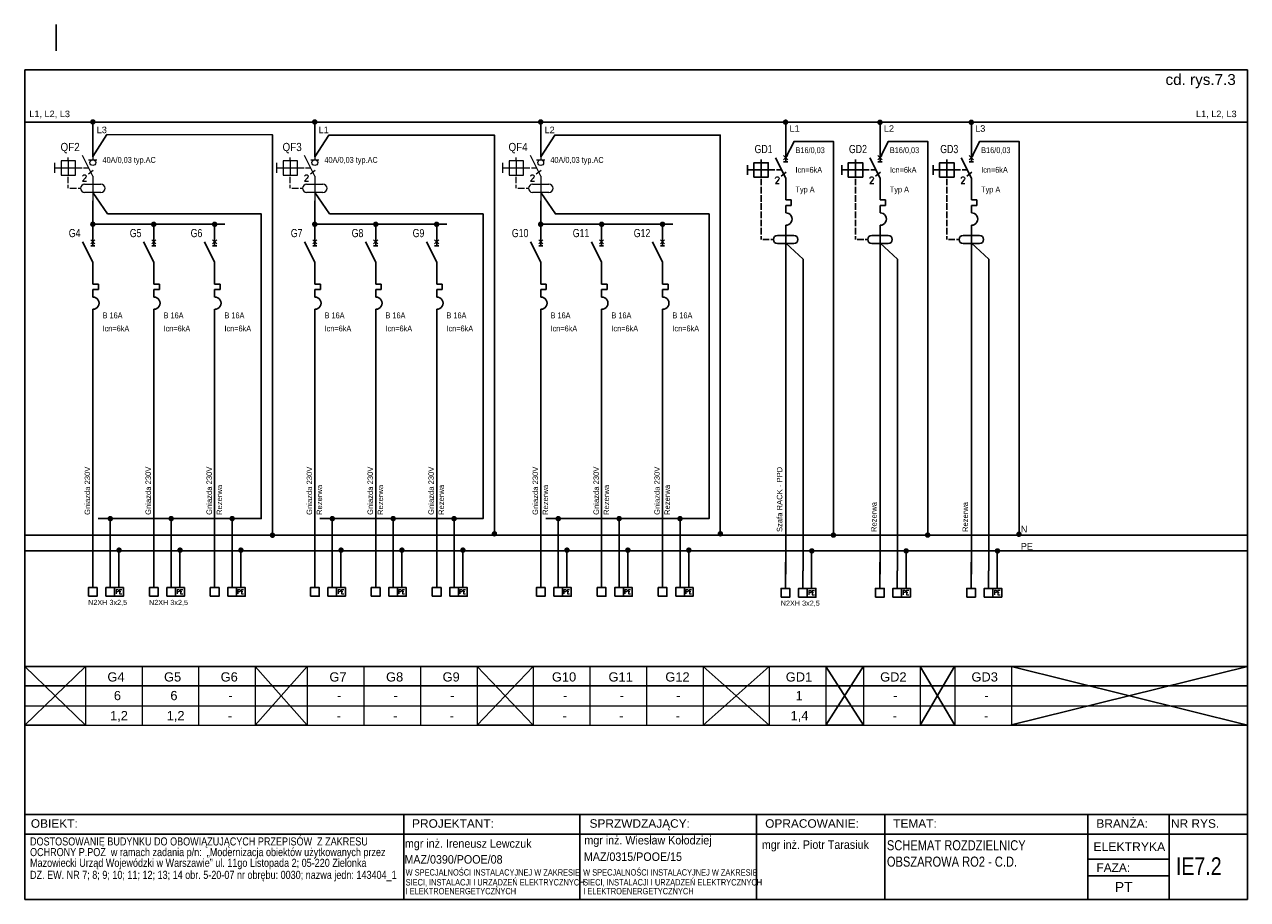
# Model space of a CAD drawing. Header units: millimetres. Extents: x 83969 to 164243, y -22860 to 4849.
# Tile 23 of 116: x 163497 to 163609, y -22377 to -22296. Entities that reach past the tile are written whole.
import ezdxf
from ezdxf.enums import TextEntityAlignment as Align

# ---------------------------------------------------------------- set-up
doc = ezdxf.new("R2010")
doc.units = ezdxf.units.MM
doc.linetypes.add('DASHED', pattern=[19.05, 12.7, -6.35])
doc.layers.get('0').update_dxf_attribs({"color": 251, "lineweight": 0})
for name, color, linetype in [('! GB N', 5, 'Continuous'), ('! GB Odbiory', 7, 'Continuous'), ('! GB Opis', 7, 'Continuous'), ('! GB PE', 96, 'Continuous'), ('! GB Przewody', 7, 'Continuous'), ('! GB Zabezpieczenia', 7, 'Continuous'), ('!TABELKA', 7, 'Continuous'), ('2DE_TXTART', 7, 'Continuous'), ('2DE_TXTCAR', 7, 'Continuous'), ('2DE_TXTFUN', 7, 'Continuous'), ('2DE_TXTLNK', 7, 'Continuous'), ('2DE_TXTMAN', 7, 'Continuous'), ('2DE_TXTNUM', 7, 'Continuous'), ('2DE_TXTORD', 7, 'Continuous'), ('2DE_TXTOTH', 7, 'Continuous'), ('2DE_TXTPFN', 7, 'Continuous'), ('2DE_TXTPIN', 7, 'Continuous'), ('B_strefy', 253, 'Continuous'), ('ROZDZIELNICE', 7, 'Continuous')]:
    doc.layers.add(name, color=color, linetype=linetype)
for name, color, linetype, lineweight in [('2DE_OBJ_Hager', 7, 'Continuous', 18), ('E_schematy 2', 3, 'Continuous', 20), ('E_TXT', 3, 'Continuous', 25), ('TABELA', 7, 'Continuous', 0)]:
    doc.layers.add(name, color=color, linetype=linetype, lineweight=lineweight)
doc.styles.add('Arial', font='arial.ttf')
doc.styles.add('CP_ATTR', font='ROMANS.SHX')
doc.styles.add('CP_ELATT', font='cp_simplex.shx')
doc.styles.add('CP_ELATT_IT', font='cp_simplex.shx', dxfattribs={"oblique": 15})
doc.styles.add('Romans', font='romans.shx', dxfattribs={"width": 0.8})
doc.styles.get("Standard").update_dxf_attribs({"font": 'arial.ttf'})

# ---------------------------------------------------------------- blocks, each defined once
blk = doc.blocks.new('cpelv_niec07_ns0026h')
for p, q in [((0, 2.5), (0, 7.5)), ((0, -2.5), (-3.12, 3.75)), ((0.62, 4.38), (-0.63, 3.12)), ((-0.63, 4.38), (0.62, 3.12)), ((-0.63, 2.5), (0.62, 2.5)), ((0, -7.5), (0, -2.5)), ((0, -7.5), (0, -9.15)), ((1.7, -9.15), (0, -9.15)), ((0, -10.85), (1.7, -10.85)), ((0, -10.85), (0, -12.5)), ((1.7, -10.85), (1.7, -9.15)), ((0, -13.12), (0, -12.5)), ((0, -16.87), (0, -17.5))]:
    blk.add_line(p, q)
at = {"linetype": 'Continuous'}
blk.add_line((0, -17.5), (0, -22.5), dxfattribs=at)
blk.add_arc((0.06, -15), 1.88, 268.2798, 91.7202)
at = {"linetype": 'ByBlock', "style": 'CP_ELATT_IT', "flags": 9}
for tag in ['VOLTAGE', 'IP', 'CURRENT', 'EL-STATUS', 'POWER', 'PRODUCT-TYPE', 'NUMBER', 'GROUP', 'NAME']:
    blk.add_attdef(tag, (1, 0.94), '', height=0.1, dxfattribs=at)
at = {"layer": '2DE_TXTART', "linetype": 'ByBlock', "style": 'CP_ELATT', "width": 0.9, "flags": 8}
blk.add_attdef('ARTICLE', (3, 5.14), '', height=1.8, dxfattribs=at)
at = {"layer": '2DE_TXTCAR', "linetype": 'ByBlock', "style": 'CP_ELATT', "width": 0.8, "flags": 8}
blk.add_attdef('CHARACTER', text='', height=2.5, dxfattribs=at).set_placement((-4, -6.86), align=Align.RIGHT)
at = {"layer": '2DE_TXTFUN', "linetype": 'ByBlock', "style": 'CP_ELATT', "width": 0.9, "flags": 8}
blk.add_attdef('FUNCTION', (3, -3.86), '', height=1.8, dxfattribs=at)
at = {"layer": '2DE_TXTLNK', "linetype": 'ByBlock', "style": 'CP_ELATT_IT', "oblique": 15, "width": 0.8, "flags": 8}
blk.add_attdef('LINK', text='', height=2.5, dxfattribs=at).set_placement((-4, -10.86), align=Align.RIGHT)
at = {"layer": '2DE_TXTMAN', "linetype": 'ByBlock', "style": 'CP_ELATT', "width": 0.9, "flags": 8}
blk.add_attdef('PRODUCER', (3, 2.14), '', height=1.8, dxfattribs=at)
at = {"layer": '2DE_TXTNUM', "linetype": 'ByBlock', "style": 'CP_ELATT', "width": 0.8, "flags": 8}
blk.add_attdef('TAG', text='', height=2.5, dxfattribs=at).set_placement((-4, 5.14), align=Align.RIGHT)
at = {"layer": '2DE_TXTORD', "linetype": 'ByBlock', "style": 'CP_ELATT', "width": 0.9, "flags": 8}
blk.add_attdef('ORDER-NO', (3, -0.86), '', height=1.8, dxfattribs=at)
at = {"layer": '2DE_TXTOTH', "linetype": 'ByBlock', "style": 'CP_ELATT', "width": 0.9, "flags": 8}
blk.add_attdef('OTHER', (3, -6.86), '', height=1.8, dxfattribs=at)
at = {"layer": '2DE_TXTPFN', "linetype": 'ByBlock', "style": 'CP_ELATT', "width": 0.8, "flags": 8}
blk.add_attdef('CF1', (0.5, 8), '', height=1.8, dxfattribs=at)
blk.add_attdef('CF2', text='', height=1.8, dxfattribs=at).set_placement((0.5, -23), align=Align.TOP_LEFT)
at = {"layer": '2DE_TXTPIN', "linetype": 'ByBlock', "style": 'CP_ELATT', "width": 0.8, "flags": 8}
blk.add_attdef('CP1', (-0.8, 5.5), '', height=1.8, rotation=90, dxfattribs=at)
blk.add_attdef('CP2', text='', height=1.8, rotation=90, dxfattribs=at).set_placement((-0.8, -20.5), align=Align.RIGHT)
blk = doc.blocks.new('LISTWA 1_N_PE')
for p, q in [((0, -24), (0, 0)), ((16, -24), (16, -8)), ((24, -16), (24, -24))]:
    blk.add_line(p, q)
for points in [[(-4, -32), (4, -32), (4, -24), (-4, -24)], [(12, -32), (20, -32), (20, -24), (12, -24)], [(20, -32), (28, -32), (28, -24), (20, -24)]]:
    blk.add_lwpolyline(points, close=True)
at = {"style": 'Romans', "width": 0.8}
blk.add_text('PE', height=4, dxfattribs=at).set_placement((20.7, -29.8))
at = {"width": 0.75}
blk.add_attdef('N', (12.9, -30.3), '', height=4, dxfattribs=at)
for tag, p in [('PRZEWÓD', (-4.4, -39.9)), ('MOC', (6.8, -47.6))]:
    blk.add_attdef(tag, p, '', height=4.75)
at = {"flags": 4}
blk.add_attdef('NR ', (9.6, -55.6), '', height=4.75, dxfattribs=at)
blk = doc.blocks.new('A$C61F7E6F3')
blk.add_line((-38, 0), (38, 0))
blk.add_circle((0, -27), 26.5)
blk = doc.blocks.new('cpelv_eiec07_ns0023_p1')
for p, q in [((0, 7.5), (0, 2.5)), ((0, -2.5), (-3.12, 3.75)), ((-11.7, 1.5), (-11.7, -1.5)), ((-11.7, 0), (-9.7, 0)), ((-9.7, 0), (-5.3, 0)), ((-7.5, 2.2), (-7.5, 3.2)), ((-7.5, 2.2), (-7.5, -2.2)), ((-5.3, 0), (-3.3, 0)), ((-2.8, 0), (-1.25, 0)), ((-7.5, -4.7), (-7.5, -2.7)), ((-1.36, -1.85), (0.11, -0.65)), ((0, -2.5), (0, -10)), ((-7.5, -6.2), (-7.5, -5.2)), ((-7, -6.25), (-5, -6.25)), ((-4.5, -6.25), (-3.75, -6.25)), ((-2.5, -5), (2.5, -5)), ((2.5, -7.5), (-2.5, -7.5))]:
    blk.add_line(p, q)
blk.add_lwpolyline([(-9.7, -2.2), (-5.3, -2.2), (-5.3, 2.2), (-9.7, 2.2)], close=True)
for centre, start, end in [((-2.5, -6.25), 90, 270), ((2.5, -6.25), 270, 90)]:
    blk.add_arc(centre, 1.25, start, end)
at = {"xscale": 0.03333333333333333, "yscale": 0.03333333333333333, "zscale": 0.03333333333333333}
blk.add_blockref('A$C61F7E6F3', (0, 2.5), dxfattribs=at)
at = {"style": 'CP_ATTR'}
blk.add_text('2', height=2, dxfattribs=at).set_placement((-3.4, -4.09))
at = {"linetype": 'ByBlock', "style": 'CP_ELATT', "flags": 9}
for tag in ['VOLTAGE', 'TEXT_01', 'NAME', 'GROUP', 'NUMBER', 'PRODUCT-TYPE', 'POWER', 'EL-STATUS', 'CURRENT', 'IP', 'PRODUCER']:
    blk.add_attdef(tag, (1, -1.56), '', height=0.1, dxfattribs=at)
at = {"layer": '2DE_TXTART', "linetype": 'ByBlock', "style": 'CP_ELATT', "width": 0.6, "flags": 8}
for tag, p in [('ARTICLE', (4, 3.55)), ('ARTICLE-1', (4, 0.55)), ('ARTICLE-2', (4, -2.45))]:
    blk.add_attdef(tag, p, '', height=1.8, dxfattribs=at)
at = {"layer": '2DE_TXTCAR', "linetype": 'ByBlock', "style": 'CP_ELATT', "width": 0.6, "flags": 8}
blk.add_attdef('CHARACTER', text='', height=1.8, dxfattribs=at).set_placement((-9, -5.45), align=Align.RIGHT)
at = {"layer": '2DE_TXTFUN', "linetype": 'ByBlock', "style": 'CP_ELATT', "width": 0.6, "flags": 8}
blk.add_attdef('FUNCTION', (4, -5.45), '', height=1.8, dxfattribs=at)
at = {"layer": '2DE_TXTLNK', "linetype": 'ByBlock', "style": 'CP_ELATT_IT', "oblique": 15, "width": 0.6, "flags": 8}
blk.add_attdef('LINK', text='', height=1.8, dxfattribs=at).set_placement((-9, -8.45), align=Align.RIGHT)
at = {"layer": '2DE_TXTNUM', "linetype": 'ByBlock', "style": 'CP_ELATT', "width": 0.6, "flags": 8}
blk.add_attdef('TAG', text='', height=2.5, dxfattribs=at).set_placement((-4, 5.14), align=Align.RIGHT)
at = {"layer": '2DE_TXTORD', "linetype": 'ByBlock', "style": 'CP_ELATT', "width": 0.6, "flags": 8}
blk.add_attdef('ORDER-NO', (4, 6.55), '', height=1.8, dxfattribs=at)
at = {"layer": '2DE_TXTOTH', "linetype": 'ByBlock', "style": 'CP_ELATT', "width": 0.6, "flags": 8}
blk.add_attdef('OTHER', (4, -8.45), '', height=1.8, dxfattribs=at)
at = {"layer": '2DE_TXTPFN', "linetype": 'ByBlock', "style": 'CP_ELATT', "width": 0.6, "flags": 8}
blk.add_attdef('CF1', (0.5, 8), '', height=1.8, dxfattribs=at)
blk.add_attdef('CF2', text='', height=1.8, dxfattribs=at).set_placement((0.5, -10.5), align=Align.TOP_LEFT)
at = {"layer": '2DE_TXTPIN', "linetype": 'ByBlock', "style": 'CP_ELATT', "width": 0.6, "flags": 8}
blk.add_attdef('CP1', (-0.8, 5.5), '', height=1.8, rotation=90, dxfattribs=at)
blk.add_attdef('CP2', text='', height=1.8, rotation=90, dxfattribs=at).set_placement((-0.8, -9), align=Align.RIGHT)
blk = doc.blocks.new('ramka A4')
at = {"linetype": 'ByBlock', "ltscale": 10}
blk.add_line((7.46, 199.45), (7.46, 205.66), dxfattribs=at)
for p, q in [((0.08, 0), (0.08, 195)), ((0.08, 195), (287.46, 195)), ((287.46, 0), (287.46, 195)), ((0.08, 20), (287.46, 20)), ((89.13, 20), (89.13, 0)), ((130.5, 20), (130.5, 0)), ((172.08, 20), (172.08, 0)), ((202.17, 20), (202.17, 0)), ((249.93, 20), (249.93, 0)), ((269.04, 20), (269.04, 0)), ((0.08, 15.39), (287.46, 15.39)), ((0.08, 0), (287.46, 0))]:
    blk.add_line(p, q)
for points in [[(249.93, 9.44), (269.04, 9.44)], [(249.93, 5.53), (269.04, 5.53)]]:
    blk.add_lwpolyline(points)
at = {"layer": '!TABELKA', "style": 'Arial'}
for s, height, width, p in [('DOSTOSOWANIE BUDYNKU DO OBOWIĄZUJĄCYCH PRZEPISÓW  Z ZAKRESU ', 1.9, 0.8, (1.3, 12.7)), ('mgr inż. Ireneusz Lewczuk', 2, 0.9, (89.41, 12.16)), ('mgr inż. Wiesław Kołodziej', 2, 0.9, (131.59, 12.94)), ('OCHRONY P.POŻ  w ramach zadania p/n:  „Modernizacja obiektów użytkowanych przez ', 1.9, 0.8, (1.3, 10.19)), ('mgr inż. Piotr Tarasiuk', 2, 0.9, (173.3, 11.9)), ('Mazowiecki Urząd Wojewódzki w Warszawie” ul. 11go Listopada 2; 05-220 Zielonka ', 1.9, 0.8, (1.3, 7.67)), ('MAZ/0390/POOE/08', 2, 0.9, (89.3, 8.42)), ('MAZ/0315/POOE/15', 2, 0.9, (131.47, 9.06)), ('DZ. EW. NR 7; 8; 9; 10; 11; 12; 13; 14 obr. 5-20-07 nr obrębu: 0030; nazwa jedn: 143404_1', 1.9, 0.8, (1.3, 4.84)), ('W SPECJALNOŚCI INSTALACYJNEJ W ZAKRESIE ', 1.5, 0.8, (89.57, 5.62)), ('W SPECJALNOŚCI INSTALACYJNEJ W ZAKRESIE ', 1.5, 0.8, (131.3, 5.62)), ('SIECI, INSTALACJI I URZĄDZEŃ ELEKTRYCZNYCH ', 1.5, 0.8, (89.57, 3.29)), ('SIECI, INSTALACJI I URZĄDZEŃ ELEKTRYCZNYCH ', 1.5, 0.8, (131.3, 3.29)), ('I ELEKTROENERGETYCZNYCH', 1.5, 0.8, (89.57, 1.22)), ('I ELEKTROENERGETYCZNYCH', 1.5, 0.8, (131.3, 1.22))]:
    blk.add_text(s, height=height, dxfattribs=dict(at, width=width)).set_placement(p)
at = {"style": 'Arial'}
for s, p in [('OBIEKT:', (1.49, 16.86)), ('PROJEKTANT:', (91.09, 16.86)), ('SPRZWDZAJĄCY:', (132.8, 16.86)), ('OPRACOWANIE:', (174.08, 16.86)), ('TEMAT:', (204.17, 16.86)), ('BRANŻA:', (251.93, 16.86)), ('NR RYS.', (269.46, 16.86)), ('FAZA:', (251.94, 6.5))]:
    blk.add_text(s, height=2, dxfattribs=at).set_placement(p)
blk = doc.blocks.new('cpelv_niec07_ns0025h')
for p, q in [((0, 2.5), (0, 7.5)), ((0, -2.5), (-3.12, 3.75)), ((0.62, 4.38), (-0.63, 3.12)), ((-0.63, 4.38), (0.62, 3.12)), ((-11.7, 1.5), (-11.7, -1.5)), ((-11.7, 0), (-9.7, 0)), ((-9.7, 0), (-5.3, 0)), ((-7.5, 2.2), (-7.5, 3.2)), ((-7.5, 2.2), (-7.5, -2.2)), ((-5.3, 0), (-3.3, 0)), ((-2.8, 0), (-1.25, 0)), ((-0.63, 2.5), (0.62, 2.5)), ((-7.5, -4.7), (-7.5, -2.7)), ((-1.36, -1.85), (0.11, -0.65)), ((0, -7.5), (0, -2.5)), ((-7.5, -7.2), (-7.5, -5.2)), ((-7.5, -9.7), (-7.5, -7.7)), ((-7.5, -12.2), (-7.5, -10.2)), ((0, -7.5), (0, -9.15)), ((1.7, -9.15), (0, -9.15)), ((0, -10.85), (1.7, -10.85)), ((0, -10.85), (0, -12.5)), ((1.7, -10.85), (1.7, -9.15)), ((-7.5, -14.7), (-7.5, -12.7)), ((0, -13.12), (0, -12.5)), ((-7.5, -17.2), (-7.5, -15.2)), ((-7.5, -19.7), (-7.5, -17.7)), ((0, -16.87), (0, -17.5)), ((0, -17.5), (0, -25)), ((-7.5, -21.2), (-7.5, -20.2)), ((-7, -21.25), (-5, -21.25)), ((-4.5, -21.25), (-3.75, -21.25)), ((-2.5, -20), (2.5, -20)), ((2.5, -22.5), (-2.5, -22.5))]:
    blk.add_line(p, q)
blk.add_lwpolyline([(-9.7, -2.2), (-5.3, -2.2), (-5.3, 2.2), (-9.7, 2.2)], close=True)
for centre, radius, start, end in [((0.06, -15), 1.88, 268.2798, 91.7202), ((-2.5, -21.25), 1.25, 90, 270), ((2.5, -21.25), 1.25, 270, 90)]:
    blk.add_arc(centre, radius, start, end)
at = {"style": 'CP_ATTR'}
blk.add_text('2', height=2, dxfattribs=at).set_placement((-3.4, -4.09))
at = {"linetype": 'ByBlock', "style": 'CP_ELATT_IT', "flags": 9}
for tag in ['VOLTAGE', 'IP', 'CURRENT', 'EL-STATUS', 'POWER', 'PRODUCT-TYPE', 'NUMBER', 'GROUP', 'NAME']:
    blk.add_attdef(tag, (1, 0.94), '', height=0.1, dxfattribs=at)
at = {"layer": '2DE_TXTART', "linetype": 'ByBlock', "style": 'CP_ELATT', "width": 0.9, "flags": 8}
blk.add_attdef('ARTICLE', (3, 5.14), '', height=1.8, dxfattribs=at)
at = {"layer": '2DE_TXTCAR', "linetype": 'ByBlock', "style": 'CP_ELATT', "width": 0.8, "flags": 8}
blk.add_attdef('CHARACTER', text='', height=2.5, dxfattribs=at).set_placement((-10, -6.86), align=Align.RIGHT)
at = {"layer": '2DE_TXTFUN', "linetype": 'ByBlock', "style": 'CP_ELATT', "width": 0.9, "flags": 8}
blk.add_attdef('FUNCTION', (3, -3.86), '', height=1.8, dxfattribs=at)
at = {"layer": '2DE_TXTLNK', "linetype": 'ByBlock', "style": 'CP_ELATT_IT', "oblique": 15, "width": 0.8, "flags": 8}
blk.add_attdef('LINK', text='', height=2.5, dxfattribs=at).set_placement((-10, -10.86), align=Align.RIGHT)
at = {"layer": '2DE_TXTMAN', "linetype": 'ByBlock', "style": 'CP_ELATT', "width": 0.9, "flags": 8}
blk.add_attdef('PRODUCER', (3, 2.14), '', height=1.8, dxfattribs=at)
at = {"layer": '2DE_TXTNUM', "linetype": 'ByBlock', "style": 'CP_ELATT', "width": 0.8, "flags": 8}
blk.add_attdef('TAG', text='', height=2.5, dxfattribs=at).set_placement((-4, 5.14), align=Align.RIGHT)
at = {"layer": '2DE_TXTORD', "linetype": 'ByBlock', "style": 'CP_ELATT', "width": 0.9, "flags": 8}
blk.add_attdef('ORDER-NO', (3, -0.86), '', height=1.8, dxfattribs=at)
at = {"layer": '2DE_TXTOTH', "linetype": 'ByBlock', "style": 'CP_ELATT', "width": 0.9, "flags": 8}
blk.add_attdef('OTHER', (3, -6.86), '', height=1.8, dxfattribs=at)
at = {"layer": '2DE_TXTPFN', "linetype": 'ByBlock', "style": 'CP_ELATT', "width": 0.8, "flags": 8}
blk.add_attdef('CF1', (0.5, 8), '', height=1.8, dxfattribs=at)
blk.add_attdef('CF2', text='', height=1.8, dxfattribs=at).set_placement((0.5, -25.5), align=Align.TOP_LEFT)
at = {"layer": '2DE_TXTPIN', "linetype": 'ByBlock', "style": 'CP_ELATT', "width": 0.8, "flags": 8}
blk.add_attdef('CP1', (-0.8, 5.5), '', height=1.8, rotation=90, dxfattribs=at)
blk.add_attdef('CP2', text='', height=1.8, rotation=90, dxfattribs=at).set_placement((-0.8, -24), align=Align.RIGHT)

msp = doc.modelspace()

# ---------------------------------------------------------------- linework, layer by layer
at = {"layer": '! GB N', "ltscale": 2}
msp.add_line((163497.32, -22343.27), (163609.4, -22343.27), dxfattribs=at)
at = {"layer": '! GB N'}
for points in [[(163503.55, -22308.55), (163504.85, -22306.55), (163520.01, -22306.56), (163520.02, -22343.1)], [(163523.9, -22308.6), (163525.19, -22306.6), (163540.36, -22306.6), (163540.36, -22343.14)], [(163544.61, -22308.6), (163545.9, -22306.6), (163561.07, -22306.6), (163561.07, -22343.14)], [(163567.06, -22308.66), (163567.83, -22307.17), (163571.44, -22307.17), (163571.44, -22343.27)], [(163575.71, -22308.67), (163576.47, -22307.17), (163580.09, -22307.17), (163580.09, -22343.27)], [(163584.08, -22308.67), (163584.84, -22307.17), (163588.46, -22307.17), (163588.46, -22343.27)], [(163503.55, -22311.87), (163504.91, -22313.82), (163518.99, -22313.82), (163518.99, -22341.75), (163504.03, -22341.75)], [(163523.9, -22311.87), (163525.25, -22313.82), (163539.33, -22313.82), (163539.33, -22341.75), (163524.37, -22341.75)], [(163544.61, -22311.87), (163545.96, -22313.82), (163560.04, -22313.82), (163560.04, -22341.75), (163545.08, -22341.75)], [(163567.06, -22316.51), (163568.66, -22317.96), (163568.66, -22346.54)], [(163575.71, -22316.51), (163577.31, -22317.96), (163577.31, -22346.55)], [(163584.08, -22316.51), (163585.68, -22317.96), (163585.68, -22346.55)]]:
    msp.add_lwpolyline(points, dxfattribs=at)
at = {"layer": '! GB N', "color": 5, "linetype": 'DASHED', "ltscale": 2, "const_width": 0.25}
for points in [[(163505.03, -22341.75, 1), (163505.28, -22341.75, 1)], [(163510.61, -22341.75, 1), (163510.86, -22341.75, 1)], [(163516.2, -22341.75, 1), (163516.45, -22341.75, 1)], [(163525.38, -22341.75, 1), (163525.63, -22341.75, 1)], [(163530.96, -22341.75, 1), (163531.21, -22341.75, 1)], [(163536.54, -22341.75, 1), (163536.79, -22341.75, 1)], [(163546.09, -22341.75, 1), (163546.34, -22341.75, 1)], [(163551.67, -22341.75, 1), (163551.92, -22341.75, 1)], [(163557.25, -22341.75, 1), (163557.5, -22341.75, 1)], [(163519.89, -22343.27, 1), (163520.14, -22343.27, 1)], [(163540.24, -22343.14, 1), (163540.49, -22343.14, 1)], [(163560.95, -22343.14, 1), (163561.2, -22343.14, 1)], [(163571.31, -22343.26, 1), (163571.56, -22343.26, 1)], [(163579.95, -22343.26, 1), (163580.2, -22343.26, 1)], [(163588.32, -22343.18, 1), (163588.57, -22343.18, 1)]]:
    msp.add_lwpolyline(points, format="xyb", close=True, dxfattribs=at)
at = {"layer": '! GB PE', "ltscale": 2}
msp.add_line((163497.32, -22344.7), (163609.4, -22344.71), dxfattribs=at)
at = {"layer": '! GB Przewody'}
for p, q in [((163503.55, -22307.35), (163503.55, -22305.36)), ((163523.9, -22307.35), (163523.9, -22305.36)), ((163544.61, -22307.35), (163544.61, -22305.36)), ((163503.55, -22308.6), (163503.55, -22305.48)), ((163523.9, -22308.6), (163523.9, -22305.48)), ((163544.61, -22308.6), (163544.61, -22305.48)), ((163503.55, -22312.62), (163503.55, -22316.37)), ((163523.9, -22312.62), (163523.9, -22316.37)), ((163544.61, -22312.62), (163544.61, -22316.37)), ((163503.55, -22314.77), (163515.66, -22314.77)), ((163509.14, -22314.77), (163509.14, -22316.37)), ((163514.72, -22314.77), (163514.72, -22316.37)), ((163523.9, -22314.77), (163536, -22314.77)), ((163529.48, -22314.77), (163529.48, -22316.37)), ((163535.07, -22314.77), (163535.07, -22316.37)), ((163544.61, -22314.77), (163556.71, -22314.77)), ((163550.19, -22314.77), (163550.19, -22316.37)), ((163555.78, -22314.77), (163555.78, -22316.37)), ((163503.55, -22324.24), (163503.55, -22345.67)), ((163509.14, -22324.24), (163509.14, -22345.67)), ((163514.72, -22324.24), (163514.72, -22345.67)), ((163523.9, -22324.24), (163523.9, -22345.67)), ((163529.48, -22324.24), (163529.48, -22345.67)), ((163535.07, -22324.24), (163535.07, -22345.67)), ((163544.61, -22324.24), (163544.61, -22345.67)), ((163550.19, -22324.24), (163550.19, -22345.67)), ((163555.78, -22324.24), (163555.78, -22345.67))]:
    msp.add_line(p, q, dxfattribs=at)
for points in [[(163497.29, -22305.41), (163609.4, -22305.41)], [(163567.06, -22309.04), (163567.06, -22305.54)], [(163575.71, -22309.04), (163575.71, -22305.54)], [(163584.08, -22309.04), (163584.08, -22305.54)], [(163567.06, -22315.3), (163567.06, -22346.84)], [(163575.71, -22315.3), (163575.71, -22346.84)], [(163584.08, -22315.3), (163584.08, -22346.84)], [(163505.15, -22346.47), (163505.15, -22341.75)], [(163510.74, -22346.47), (163510.74, -22341.75)], [(163516.32, -22346.47), (163516.32, -22341.75)], [(163525.5, -22346.47), (163525.5, -22341.75)], [(163531.08, -22346.47), (163531.08, -22341.75)], [(163536.67, -22346.47), (163536.67, -22341.75)], [(163546.21, -22346.47), (163546.21, -22341.75)], [(163551.79, -22346.47), (163551.79, -22341.75)], [(163557.38, -22346.47), (163557.38, -22341.75)], [(163505.95, -22347.67), (163505.94, -22344.58)], [(163511.54, -22347.67), (163511.53, -22344.58)], [(163517.12, -22347.67), (163517.11, -22344.58)], [(163526.3, -22347.67), (163526.29, -22344.58)], [(163531.88, -22347.67), (163531.87, -22344.58)], [(163537.47, -22347.67), (163537.46, -22344.58)], [(163547.01, -22347.67), (163547, -22344.58)], [(163552.59, -22347.67), (163552.59, -22344.58)], [(163558.18, -22347.67), (163558.17, -22344.58)], [(163569.44, -22347.46), (163569.44, -22344.85)], [(163578.09, -22347.46), (163578.09, -22344.85)], [(163586.46, -22347.46), (163586.46, -22344.85)]]:
    msp.add_lwpolyline(points, dxfattribs=at)
at = {"layer": '! GB Przewody', "const_width": 0.25}
for points in [[(163503.43, -22305.39, 1), (163503.68, -22305.39, 1)], [(163523.77, -22305.39, 1), (163524.02, -22305.39, 1)], [(163544.48, -22305.39, 1), (163544.73, -22305.39, 1)], [(163566.93, -22305.41, 1), (163567.18, -22305.41, 1)], [(163575.58, -22305.42, 1), (163575.83, -22305.42, 1)], [(163583.95, -22305.42, 1), (163584.2, -22305.42, 1)], [(163503.43, -22314.77, 1), (163503.68, -22314.77, 1)], [(163509.01, -22314.77, 1), (163509.26, -22314.77, 1)], [(163514.59, -22314.77, 1), (163514.84, -22314.77, 1)], [(163523.77, -22314.77, 1), (163524.02, -22314.77, 1)], [(163529.36, -22314.77, 1), (163529.61, -22314.77, 1)], [(163534.94, -22314.77, 1), (163535.19, -22314.77, 1)], [(163544.48, -22314.77, 1), (163544.73, -22314.77, 1)], [(163550.07, -22314.77, 1), (163550.32, -22314.77, 1)], [(163555.65, -22314.77, 1), (163555.9, -22314.77, 1)], [(163505.83, -22344.64, 1), (163506.08, -22344.64, 1)], [(163511.42, -22344.64, 1), (163511.67, -22344.64, 1)], [(163517, -22344.64, 1), (163517.25, -22344.64, 1)], [(163526.18, -22344.64, 1), (163526.43, -22344.64, 1)], [(163531.76, -22344.64, 1), (163532.01, -22344.64, 1)], [(163537.35, -22344.64, 1), (163537.6, -22344.64, 1)], [(163546.89, -22344.64, 1), (163547.14, -22344.64, 1)], [(163552.47, -22344.64, 1), (163552.72, -22344.64, 1)], [(163558.06, -22344.64, 1), (163558.31, -22344.64, 1)], [(163569.33, -22344.71, 1), (163569.58, -22344.71, 1)], [(163577.98, -22344.71, 1), (163578.23, -22344.71, 1)], [(163586.35, -22344.71, 1), (163586.6, -22344.71, 1)]]:
    msp.add_lwpolyline(points, format="xyb", close=True, dxfattribs=at)
at = {"layer": 'B_strefy', "color": 7, "linetype": 'Continuous'}
msp.add_line((163497.32, -22357.09), (163609.4, -22357.09), dxfattribs=at)
at = {"layer": 'E_schematy 2', "color": 7, "linetype": 'Continuous'}
for p, q in [((163502.87, -22355.29), (163502.87, -22360.69)), ((163508.06, -22355.29), (163508.06, -22360.65)), ((163508.06, -22355.29), (163508.06, -22360.69)), ((163513.24, -22355.29), (163513.24, -22360.65)), ((163513.24, -22355.29), (163513.24, -22360.69)), ((163518.43, -22355.29), (163518.43, -22360.65)), ((163518.43, -22355.29), (163518.43, -22360.69)), ((163523.21, -22355.29), (163523.21, -22360.69)), ((163528.4, -22355.29), (163528.4, -22360.65)), ((163528.4, -22355.29), (163528.4, -22360.69)), ((163533.59, -22355.29), (163533.59, -22360.65)), ((163533.59, -22355.29), (163533.59, -22360.69)), ((163538.78, -22355.29), (163538.78, -22360.65)), ((163538.78, -22355.29), (163538.78, -22360.69)), ((163543.92, -22355.29), (163543.92, -22360.69)), ((163549.11, -22355.29), (163549.11, -22360.65)), ((163549.11, -22355.29), (163549.11, -22360.69)), ((163554.3, -22355.29), (163554.3, -22360.65)), ((163554.3, -22355.29), (163554.3, -22360.69)), ((163559.49, -22355.29), (163559.49, -22360.65)), ((163559.49, -22355.29), (163559.49, -22360.69)), ((163565.54, -22355.29), (163565.54, -22360.69)), ((163570.73, -22355.29), (163570.73, -22360.65)), ((163570.73, -22355.29), (163570.73, -22360.69)), ((163574.19, -22355.28), (163574.19, -22360.69)), ((163579.38, -22355.29), (163579.38, -22360.65)), ((163579.38, -22355.29), (163579.38, -22360.69)), ((163582.56, -22355.29), (163582.56, -22360.69)), ((163587.75, -22355.29), (163587.75, -22360.65)), ((163587.75, -22355.29), (163587.75, -22360.69)), ((163497.32, -22357.09), (163609.4, -22357.09)), ((163497.32, -22357.09), (163609.4, -22357.09)), ((163497.32, -22358.92), (163609.4, -22358.92)), ((163497.32, -22360.69), (163609.4, -22360.69))]:
    msp.add_line(p, q, dxfattribs=at)
at = {"layer": 'ROZDZIELNICE'}
for points in [[(163497.32, -22355.29), (163609.4, -22355.29)], [(163497.32, -22355.29), (163502.87, -22360.69), (163497.32, -22360.69), (163502.87, -22355.29)], [(163518.43, -22355.29), (163523.21, -22360.69), (163518.43, -22360.69), (163523.21, -22355.29)], [(163538.78, -22355.29), (163543.92, -22360.69), (163538.78, -22360.69), (163543.92, -22355.29)], [(163559.49, -22355.29), (163565.54, -22360.69), (163559.49, -22360.69), (163565.54, -22355.29)], [(163570.73, -22355.29), (163574.19, -22360.69), (163570.73, -22360.69), (163574.19, -22355.28)], [(163579.38, -22355.29), (163582.56, -22360.69), (163579.38, -22360.69), (163582.55, -22355.29)], [(163587.75, -22355.29), (163609.4, -22360.69), (163587.75, -22360.65), (163609.4, -22355.29)]]:
    msp.add_lwpolyline(points, dxfattribs=at)

# ---------------------------------------------------------------- block references
at = {"layer": '! GB Odbiory'}
ref = msp.add_blockref('LISTWA 1_N_PE', (163503.55, -22345.67), dxfattribs=dict(at, xscale=0.1, yscale=0.1, zscale=0.1))
ref.add_attrib('PRZEWÓD', 'N2XH 3x2,5', (163503.12, -22349.67), dxfattribs={"layer": '0', "height": 0.475, "style": 'Arial'})
ref = msp.add_blockref('LISTWA 1_N_PE', (163509.14, -22345.67), dxfattribs=dict(at, xscale=0.1, yscale=0.1, zscale=0.1))
ref.add_attrib('PRZEWÓD', 'N2XH 3x2,5', (163508.7, -22349.67), dxfattribs={"layer": '0', "height": 0.475, "style": 'Arial'})
at = {"layer": '! GB Odbiory', "xscale": 0.1, "yscale": 0.1, "zscale": 0.1}
for p in [(163514.72, -22345.67), (163523.9, -22345.67), (163529.48, -22345.67), (163535.07, -22345.67), (163544.61, -22345.67), (163550.19, -22345.67), (163555.78, -22345.67), (163575.69, -22345.74), (163584.06, -22345.74)]:
    msp.add_blockref('LISTWA 1_N_PE', p, dxfattribs=at)
at = {"layer": '! GB Odbiory'}
ref = msp.add_blockref('LISTWA 1_N_PE', (163567.04, -22345.75), dxfattribs=dict(at, xscale=0.1, yscale=0.1, zscale=0.1))
ref.add_attrib('PRZEWÓD', 'N2XH 3x2,5', (163566.61, -22349.74), dxfattribs={"layer": '0', "height": 0.475, "style": 'Arial'})
at = {"layer": '! GB Zabezpieczenia', "xscale": 0.3, "yscale": 0.3, "zscale": 0.3}
for p, values in [((163567.06, -22309.79), {'TAG': 'GD1', 'OTHER': 'Typ A', 'ORDER-NO': 'Icn=6kA', 'ARTICLE': 'B16/0,03'}), ((163575.71, -22309.79), {'TAG': 'GD2', 'OTHER': 'Typ A', 'ORDER-NO': 'Icn=6kA', 'ARTICLE': 'B16/0,03'}), ((163584.08, -22309.79), {'TAG': 'GD3', 'OTHER': 'Typ A', 'ORDER-NO': 'Icn=6kA', 'ARTICLE': 'B16/0,03'})]:
    msp.add_blockref('cpelv_niec07_ns0025h', p, dxfattribs=at).add_auto_attribs(values)
at = {"layer": '! GB Zabezpieczenia'}
ref = msp.add_blockref('cpelv_niec07_ns0026h', (163503.55, -22317.5), dxfattribs=dict(at, xscale=0.3, yscale=0.3, zscale=0.3))
ref.add_attrib('TAG', 'G4', dxfattribs={"layer": '2DE_TXTNUM', "color": 7, "linetype": 'ByBlock', "height": 0.75, "style": 'CP_ELATT', "width": 0.8, "flags": 8}).set_placement((163502.42, -22315.95), align=Align.RIGHT)
ref.add_attrib('ARTICLE', 'B 16A', (163504.45, -22323.39), dxfattribs={"layer": '2DE_TXTART', "color": 7, "linetype": 'ByBlock', "height": 0.54, "style": 'CP_ELATT', "width": 0.9, "flags": 8})
ref.add_attrib('PRODUCER', 'Icn=6kA', (163504.45, -22324.59), dxfattribs={"layer": '2DE_TXTMAN', "color": 7, "linetype": 'ByBlock', "height": 0.54, "style": 'CP_ELATT', "width": 0.9, "flags": 8})
ref = msp.add_blockref('cpelv_niec07_ns0026h', (163509.14, -22317.5), dxfattribs=dict(at, xscale=0.3, yscale=0.3, zscale=0.3))
ref.add_attrib('TAG', 'G5', dxfattribs={"layer": '2DE_TXTNUM', "color": 7, "linetype": 'ByBlock', "height": 0.75, "style": 'CP_ELATT', "width": 0.8, "flags": 8}).set_placement((163508.01, -22315.95), align=Align.RIGHT)
ref.add_attrib('ARTICLE', 'B 16A', (163510.04, -22323.39), dxfattribs={"layer": '2DE_TXTART', "color": 7, "linetype": 'ByBlock', "height": 0.54, "style": 'CP_ELATT', "width": 0.9, "flags": 8})
ref.add_attrib('PRODUCER', 'Icn=6kA', (163510.04, -22324.59), dxfattribs={"layer": '2DE_TXTMAN', "color": 7, "linetype": 'ByBlock', "height": 0.54, "style": 'CP_ELATT', "width": 0.9, "flags": 8})
ref = msp.add_blockref('cpelv_niec07_ns0026h', (163514.72, -22317.5), dxfattribs=dict(at, xscale=0.3, yscale=0.3, zscale=0.3))
ref.add_attrib('TAG', 'G6', dxfattribs={"layer": '2DE_TXTNUM', "color": 7, "linetype": 'ByBlock', "height": 0.75, "style": 'CP_ELATT', "width": 0.8, "flags": 8}).set_placement((163513.59, -22315.95), align=Align.RIGHT)
ref.add_attrib('ARTICLE', 'B 16A', (163515.62, -22323.39), dxfattribs={"layer": '2DE_TXTART', "color": 7, "linetype": 'ByBlock', "height": 0.54, "style": 'CP_ELATT', "width": 0.9, "flags": 8})
ref.add_attrib('PRODUCER', 'Icn=6kA', (163515.62, -22324.59), dxfattribs={"layer": '2DE_TXTMAN', "color": 7, "linetype": 'ByBlock', "height": 0.54, "style": 'CP_ELATT', "width": 0.9, "flags": 8})
ref = msp.add_blockref('cpelv_niec07_ns0026h', (163523.9, -22317.5), dxfattribs=dict(at, xscale=0.3, yscale=0.3, zscale=0.3))
ref.add_attrib('TAG', 'G7', dxfattribs={"layer": '2DE_TXTNUM', "color": 7, "linetype": 'ByBlock', "height": 0.75, "style": 'CP_ELATT', "width": 0.8, "flags": 8}).set_placement((163522.77, -22315.95), align=Align.RIGHT)
ref.add_attrib('ARTICLE', 'B 16A', (163524.8, -22323.39), dxfattribs={"layer": '2DE_TXTART', "color": 7, "linetype": 'ByBlock', "height": 0.54, "style": 'CP_ELATT', "width": 0.9, "flags": 8})
ref.add_attrib('PRODUCER', 'Icn=6kA', (163524.8, -22324.59), dxfattribs={"layer": '2DE_TXTMAN', "color": 7, "linetype": 'ByBlock', "height": 0.54, "style": 'CP_ELATT', "width": 0.9, "flags": 8})
ref = msp.add_blockref('cpelv_niec07_ns0026h', (163529.48, -22317.5), dxfattribs=dict(at, xscale=0.3, yscale=0.3, zscale=0.3))
ref.add_attrib('TAG', 'G8', dxfattribs={"layer": '2DE_TXTNUM', "color": 7, "linetype": 'ByBlock', "height": 0.75, "style": 'CP_ELATT', "width": 0.8, "flags": 8}).set_placement((163528.35, -22315.95), align=Align.RIGHT)
ref.add_attrib('ARTICLE', 'B 16A', (163530.38, -22323.39), dxfattribs={"layer": '2DE_TXTART', "color": 7, "linetype": 'ByBlock', "height": 0.54, "style": 'CP_ELATT', "width": 0.9, "flags": 8})
ref.add_attrib('PRODUCER', 'Icn=6kA', (163530.38, -22324.59), dxfattribs={"layer": '2DE_TXTMAN', "color": 7, "linetype": 'ByBlock', "height": 0.54, "style": 'CP_ELATT', "width": 0.9, "flags": 8})
ref = msp.add_blockref('cpelv_niec07_ns0026h', (163535.07, -22317.5), dxfattribs=dict(at, xscale=0.3, yscale=0.3, zscale=0.3))
ref.add_attrib('TAG', 'G9', dxfattribs={"layer": '2DE_TXTNUM', "color": 7, "linetype": 'ByBlock', "height": 0.75, "style": 'CP_ELATT', "width": 0.8, "flags": 8}).set_placement((163533.94, -22315.95), align=Align.RIGHT)
ref.add_attrib('ARTICLE', 'B 16A', (163535.97, -22323.39), dxfattribs={"layer": '2DE_TXTART', "color": 7, "linetype": 'ByBlock', "height": 0.54, "style": 'CP_ELATT', "width": 0.9, "flags": 8})
ref.add_attrib('PRODUCER', 'Icn=6kA', (163535.97, -22324.59), dxfattribs={"layer": '2DE_TXTMAN', "color": 7, "linetype": 'ByBlock', "height": 0.54, "style": 'CP_ELATT', "width": 0.9, "flags": 8})
ref = msp.add_blockref('cpelv_niec07_ns0026h', (163544.61, -22317.5), dxfattribs=dict(at, xscale=0.3, yscale=0.3, zscale=0.3))
ref.add_attrib('TAG', 'G10', dxfattribs={"layer": '2DE_TXTNUM', "color": 7, "linetype": 'ByBlock', "height": 0.75, "style": 'CP_ELATT', "width": 0.8, "flags": 8}).set_placement((163543.48, -22315.95), align=Align.RIGHT)
ref.add_attrib('ARTICLE', 'B 16A', (163545.51, -22323.39), dxfattribs={"layer": '2DE_TXTART', "color": 7, "linetype": 'ByBlock', "height": 0.54, "style": 'CP_ELATT', "width": 0.9, "flags": 8})
ref.add_attrib('PRODUCER', 'Icn=6kA', (163545.51, -22324.59), dxfattribs={"layer": '2DE_TXTMAN', "color": 7, "linetype": 'ByBlock', "height": 0.54, "style": 'CP_ELATT', "width": 0.9, "flags": 8})
ref = msp.add_blockref('cpelv_niec07_ns0026h', (163550.19, -22317.5), dxfattribs=dict(at, xscale=0.3, yscale=0.3, zscale=0.3))
ref.add_attrib('TAG', 'G11', dxfattribs={"layer": '2DE_TXTNUM', "color": 7, "linetype": 'ByBlock', "height": 0.75, "style": 'CP_ELATT', "width": 0.8, "flags": 8}).set_placement((163549.06, -22315.95), align=Align.RIGHT)
ref.add_attrib('ARTICLE', 'B 16A', (163551.09, -22323.39), dxfattribs={"layer": '2DE_TXTART', "color": 7, "linetype": 'ByBlock', "height": 0.54, "style": 'CP_ELATT', "width": 0.9, "flags": 8})
ref.add_attrib('PRODUCER', 'Icn=6kA', (163551.09, -22324.59), dxfattribs={"layer": '2DE_TXTMAN', "color": 7, "linetype": 'ByBlock', "height": 0.54, "style": 'CP_ELATT', "width": 0.9, "flags": 8})
ref = msp.add_blockref('cpelv_niec07_ns0026h', (163555.78, -22317.5), dxfattribs=dict(at, xscale=0.3, yscale=0.3, zscale=0.3))
ref.add_attrib('TAG', 'G12', dxfattribs={"layer": '2DE_TXTNUM', "color": 7, "linetype": 'ByBlock', "height": 0.75, "style": 'CP_ELATT', "width": 0.8, "flags": 8}).set_placement((163554.65, -22315.95), align=Align.RIGHT)
ref.add_attrib('ARTICLE', 'B 16A', (163556.68, -22323.39), dxfattribs={"layer": '2DE_TXTART', "color": 7, "linetype": 'ByBlock', "height": 0.54, "style": 'CP_ELATT', "width": 0.9, "flags": 8})
ref.add_attrib('PRODUCER', 'Icn=6kA', (163556.68, -22324.59), dxfattribs={"layer": '2DE_TXTMAN', "color": 7, "linetype": 'ByBlock', "height": 0.54, "style": 'CP_ELATT', "width": 0.9, "flags": 8})
at = {"layer": '!TABELKA', "xscale": 0.3900000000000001, "yscale": 0.3900000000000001, "zscale": 0.3900000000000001}
msp.add_blockref('ramka A4', (163497.29, -22376.66), dxfattribs=at)
at = {"layer": '2DE_OBJ_Hager'}
ref = msp.add_blockref('cpelv_eiec07_ns0023_p1', (163503.55, -22309.6), dxfattribs=dict(at, xscale=0.3, yscale=0.3, zscale=0.3))
ref.add_attrib('ARTICLE', '40A/0,03 typ.AC', (163504.44, -22309.14), dxfattribs={"layer": '2DE_TXTART', "linetype": 'ByBlock', "height": 0.54, "style": 'CP_ELATT', "width": 0.9, "flags": 8})
ref.add_attrib('TAG', 'QF2', dxfattribs={"layer": '2DE_TXTNUM', "linetype": 'ByBlock', "height": 0.75, "style": 'CP_ELATT', "width": 0.9, "flags": 8}).set_placement((163502.35, -22308.06), align=Align.RIGHT)
ref = msp.add_blockref('cpelv_eiec07_ns0023_p1', (163523.9, -22309.6), dxfattribs=dict(at, xscale=0.3, yscale=0.3, zscale=0.3))
ref.add_attrib('ARTICLE', '40A/0,03 typ.AC', (163524.78, -22309.14), dxfattribs={"layer": '2DE_TXTART', "linetype": 'ByBlock', "height": 0.54, "style": 'CP_ELATT', "width": 0.9, "flags": 8})
ref.add_attrib('TAG', 'QF3', dxfattribs={"layer": '2DE_TXTNUM', "linetype": 'ByBlock', "height": 0.75, "style": 'CP_ELATT', "width": 0.9, "flags": 8}).set_placement((163522.7, -22308.06), align=Align.RIGHT)
ref = msp.add_blockref('cpelv_eiec07_ns0023_p1', (163544.61, -22309.6), dxfattribs=dict(at, xscale=0.3, yscale=0.3, zscale=0.3))
ref.add_attrib('ARTICLE', '40A/0,03 typ.AC', (163545.49, -22309.14), dxfattribs={"layer": '2DE_TXTART', "linetype": 'ByBlock', "height": 0.54, "style": 'CP_ELATT', "width": 0.9, "flags": 8})
ref.add_attrib('TAG', 'QF4', dxfattribs={"layer": '2DE_TXTNUM', "linetype": 'ByBlock', "height": 0.75, "style": 'CP_ELATT', "width": 0.9, "flags": 8}).set_placement((163543.41, -22308.06), align=Align.RIGHT)

# ---------------------------------------------------------------- texts
at = {"layer": '! GB N', "color": 5, "style": 'Arial'}
msp.add_text('N', height=0.6, dxfattribs=at).set_placement((163588.61, -22343.01))
at = {"layer": '! GB Opis', "style": 'Arial'}
msp.add_text('cd. rys.7.3', height=1, dxfattribs=at).set_placement((163608.32, -22302), align=Align.RIGHT)
for s, p in [('Gniazda 230V', (163503.3, -22341.41)), ('Gniazda 230V', (163508.88, -22341.41)), ('Gniazda 230V', (163514.47, -22341.41)), ('Gniazda 230V', (163523.65, -22341.41)), ('Gniazda 230V', (163529.23, -22341.41)), ('Gniazda 230V', (163534.81, -22341.41)), ('Gniazda 230V', (163544.36, -22341.41)), ('Gniazda 230V', (163549.94, -22341.41)), ('Gniazda 230V', (163555.52, -22341.41)), ('Szafa RACK - PPD', (163566.75, -22342.98)), ('Rezerwa', (163515.4, -22341.41)), ('Rezerwa', (163524.57, -22341.41)), ('Rezerwa', (163530.16, -22341.41)), ('Rezerwa', (163535.74, -22341.41)), ('Rezerwa', (163545.28, -22341.41)), ('Rezerwa', (163550.87, -22341.41)), ('Rezerwa', (163556.45, -22341.41)), ('Rezerwa', (163575.4, -22342.98)), ('Rezerwa', (163583.77, -22342.98))]:
    msp.add_text(s, height=0.5, rotation=90, dxfattribs=at).set_placement(p)
at = {"layer": '! GB PE', "color": 96, "style": 'Arial'}
msp.add_text('PE', height=0.6, dxfattribs=at).set_placement((163588.61, -22344.59))
at = {"layer": '! GB Przewody', "style": 'Arial'}
for p in [(163497.73, -22304.95), (163604.67, -22304.95)]:
    msp.add_text('L1, L2, L3', height=0.6, dxfattribs=at).set_placement(p)
at = {"layer": '! GB Zabezpieczenia', "color": 1, "linetype": 'Continuous', "style": 'Arial'}
for s, p in [('L3', (163503.91, -22306.42)), ('L1', (163524.25, -22306.42)), ('L2', (163544.96, -22306.42)), ('L1', (163567.41, -22306.29)), ('L2', (163576.06, -22306.29)), ('L3', (163584.43, -22306.29))]:
    msp.add_text(s, height=0.6, dxfattribs=at).set_placement(p)
at = {"layer": 'E_TXT', "color": 7, "linetype": 'Continuous', "style": 'Arial'}
for s, p in [('G4', (163504.89, -22356.68)), ('G5', (163510.08, -22356.68)), ('G6', (163515.27, -22356.68)), ('G7', (163525.24, -22356.68)), ('G8', (163530.43, -22356.68)), ('G9', (163535.61, -22356.68)), ('G10', (163545.63, -22356.68)), ('G11', (163550.82, -22356.68)), ('G12', (163556.03, -22356.68)), ('GD1', (163567.07, -22356.68)), ('GD2', (163575.72, -22356.68)), ('GD3', (163584.09, -22356.68)), ('6', (163505.48, -22358.39)), ('6', (163510.66, -22358.39)), ('-', (163515.97, -22358.39)), ('-', (163525.94, -22358.39)), ('-', (163531.12, -22358.39)), ('-', (163536.31, -22358.39)), ('-', (163546.65, -22358.39)), ('-', (163551.84, -22358.39)), ('-', (163557.02, -22358.39)), ('1', (163567.97, -22358.39)), ('-', (163576.91, -22358.39)), ('-', (163585.28, -22358.39)), ('1,2', (163505.13, -22360.23)), ('1,2', (163510.32, -22360.23)), ('-', (163515.93, -22360.23)), ('-', (163525.9, -22360.23)), ('-', (163531.09, -22360.23)), ('-', (163536.27, -22360.23)), ('-', (163546.61, -22360.23)), ('-', (163551.8, -22360.23)), ('-', (163556.98, -22360.23)), ('1,4', (163567.51, -22360.23)), ('-', (163576.87, -22360.23)), ('-', (163585.24, -22360.23))]:
    msp.add_text(s, height=0.844, dxfattribs=at).set_placement(p)
at = {"layer": 'TABELA', "style": 'Arial'}
for s, height, width, p in [('SCHEMAT ROZDZIELNICY ', 0.922, 0.79, (163576.34, -22372.15)), ('OBSZAROWA RO2 - C.D.', 0.922, 0.79, (163576.34, -22373.65)), ('IE7.2', 1.606, 0.8, (163602.83, -22374.4))]:
    msp.add_text(s, height=height, dxfattribs=dict(at, width=width)).set_placement(p)
for s, height, p in [('ELEKTRYKA', 0.8, (163595.27, -22372.22)), ('PT', 0.922, (163597.22, -22375.98))]:
    msp.add_text(s, height=height, dxfattribs=at).set_placement(p)

doc.saveas('drawing.dxf')
